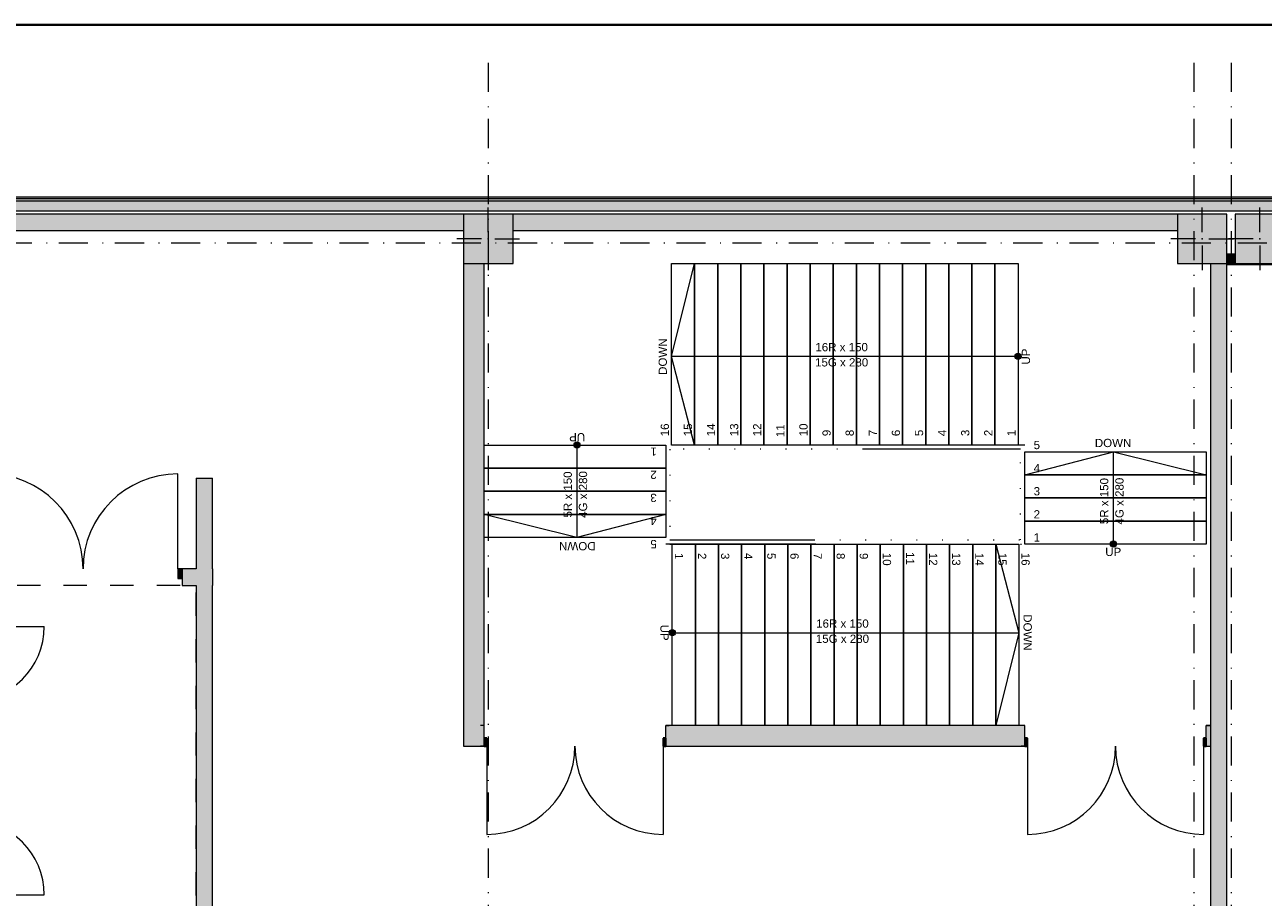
# Model space of a CAD drawing. Header units: millimetres. Extents: x 0 to 1184, y 0 to 836.
# Tile 60 of 66: x 475 to 625, y 730 to 836. Entities that reach past the tile are written whole.
import ezdxf
from ezdxf.xclip import XClip

# ---------------------------------------------------------------- set-up
doc = ezdxf.new("R2010")
doc.units = ezdxf.units.MM
doc.header["$MEASUREMENT"] = 0
doc.header["$XCLIPFRAME"] = 0
for name, pattern in [('A_dot', [3, 0, -3]), ('Штриховая', [5.644444, 2.822222, -2.822222]), ('Штрихпунктирная', [6.702778, 3.527778, -1.763889, 0, -1.411111])]:
    doc.linetypes.add(name, pattern=pattern)
for name, color, linetype in [('Конструктив - ГКЛ', 7, 'Continuous'), ('Конструктив - Колонны', 7, 'Continuous'), ('Конструктив - лестницы сущ', 7, 'Continuous'), ('Конструктив - Стены Блок 200 нов', 7, 'Continuous'), ('Конструктив - Стены Внутр сущ.', 7, 'Continuous'), ('Конструктив - Стены наружние фасад', 7, 'Continuous'), ('Элемент Модели - Зона', 7, 'Continuous'), ('Элемент Модели - Оси', 7, 'Continuous')]:
    doc.layers.add(name, color=color, linetype=linetype)
doc.styles.add('СГЕНЕРИР_СТИЛЬ_3', font='txt')

# ---------------------------------------------------------------- blocks, each defined once
blk = doc.blocks.new('Чертеж_4_4', base_point=(-278.48, 89.56))
at = {"layer": 'Конструктив - ГКЛ', "linetype": 'Continuous', "lineweight": 0, "true_color": 0x000000}
for points in [[(621.02, 808.19), (621.02, 808.06), (622.02, 808.06), (622.02, 808.19)], [(622.02, 808.06), (621.02, 808.06), (621.02, 807.06), (622.02, 807.06)], [(1026.77, 807.06), (621.02, 807.06), (621.02, 806.94), (1026.77, 806.94)]]:
    blk.add_hatch(color=18, dxfattribs=at).paths.add_polyline_path(points)
at = {"layer": 'Конструктив - Колонны', "linetype": 'Continuous', "lineweight": 0, "true_color": 0x000000}
for points in [[(528.52, 807.06), (534.52, 807.06), (534.52, 813.06), (528.52, 813.06)], [(615.02, 807.06), (621.02, 807.06), (621.02, 813.06), (615.02, 813.06)], [(622.02, 807.06), (628.02, 807.06), (628.02, 813.06), (622.02, 813.06)]]:
    blk.add_hatch(color=18, dxfattribs=at).paths.add_polyline_path(points)
at = {"layer": 'Конструктив - лестницы сущ', "linetype": 'Continuous', "lineweight": 0, "true_color": 0xffffff}
for points in [[(595.72, 795.44, 1), (595.72, 796.19, 1)], [(542.65, 785.06, 1), (541.9, 785.06, 1)], [(606.9, 773.06, 1), (607.65, 773.06, 1)], [(553.82, 762.69, 1), (553.82, 761.94, 1)]]:
    blk.add_hatch(color=7, dxfattribs=at).paths.add_polyline_path(points)
at = {"layer": 'Конструктив - Стены Внутр сущ.', "linetype": 'Continuous', "lineweight": 0, "true_color": 0x000000}
for points in [[(471.72, 813.06), (471.72, 811.06), (528.52, 811.06), (528.52, 813.06)], [(534.52, 811.06), (615.02, 811.06), (615.02, 813.06), (534.52, 813.06)], [(528.52, 751.06), (531.02, 751.06), (531.02, 807.06), (528.52, 807.06)], [(619.02, 807.06), (619.02, 722.56), (621.02, 722.56), (621.02, 807.06)], [(496.12, 781.06), (496.12, 770.06), (498.12, 770.06), (498.12, 781.06)], [(494.42, 770.06), (493.92, 770.06), (493.92, 768.91), (494.42, 768.91)], [(494.42, 770.06), (494.42, 768.06), (498.12, 768.06), (498.12, 770.06)], [(498.12, 708.05), (498.12, 768.06), (496.12, 768.06), (496.12, 708.05)], [(531.02, 751.06), (528.52, 748.56), (531.02, 748.56)], [(531.02, 751.06), (528.52, 751.06), (528.52, 748.56)], [(596.52, 751.06), (553.02, 751.06), (553.02, 748.56), (596.52, 748.56)], [(618.52, 748.56), (619.02, 748.56), (619.02, 751.06), (618.52, 751.06)], [(531.02, 748.56), (531.34, 748.56), (531.34, 749.56), (531.02, 749.56)], [(553.02, 749.56), (552.7, 749.56), (552.7, 748.56), (553.02, 748.56)], [(596.52, 748.56), (596.84, 748.56), (596.84, 749.56), (596.52, 749.56)], [(618.52, 749.56), (618.2, 749.56), (618.2, 748.56), (618.52, 748.56)]]:
    blk.add_hatch(color=18, dxfattribs=at).paths.add_polyline_path(points)
at = {"layer": 'Конструктив - Стены наружние фасад', "linetype": 'Continuous', "lineweight": 0, "true_color": 0x000000}
for points in [[(471.72, 814.96), (630.92, 814.96), (630.92, 815.11), (471.72, 815.11)], [(471.72, 814.66), (630.92, 814.66), (630.92, 814.96), (471.72, 814.96)], [(630.92, 814.66), (471.72, 814.66), (471.72, 813.46), (630.92, 813.46)]]:
    blk.add_hatch(color=18, dxfattribs=at).paths.add_polyline_path(points)
at = {"layer": 'Конструктив - ГКЛ', "color": 251, "linetype": 'Continuous', "lineweight": 20, "true_color": 0x575757}
for p, q in [((622.02, 808.06), (621.02, 808.06)), ((621.02, 807.06), (622.02, 807.06))]:
    blk.add_line(p, q, dxfattribs=at)
at = {"layer": 'Конструктив - ГКЛ', "color": 251, "linetype": 'Continuous', "lineweight": 20, "true_color": 0x575757, "flags": 128}
for points in [[(622.02, 808.19), (621.02, 808.19)], [(621.02, 806.94), (621.02, 807.06)], [(621.02, 806.94), (1026.77, 806.94)]]:
    blk.add_lwpolyline(points, dxfattribs=at)
at = {"layer": 'Конструктив - Колонны', "color": 251, "linetype": 'Continuous', "lineweight": 5, "true_color": 0x575757}
for p, q in [((531.52, 810.86), (531.52, 813.86)), ((618.02, 810.86), (618.02, 813.86)), ((625.02, 810.86), (625.02, 813.86)), ((530.72, 810.06), (527.72, 810.06)), ((531.52, 809.26), (531.52, 806.26)), ((532.32, 810.06), (535.32, 810.06)), ((617.22, 810.06), (614.22, 810.06)), ((618.02, 809.26), (618.02, 806.26)), ((618.82, 810.06), (621.82, 810.06)), ((624.22, 810.06), (621.22, 810.06)), ((625.02, 809.26), (625.02, 806.26))]:
    blk.add_line(p, q, dxfattribs=at)
at = {"layer": 'Конструктив - Колонны', "color": 251, "linetype": 'Continuous', "lineweight": 15, "true_color": 0x575757, "flags": 128}
for points in [[(528.52, 807.06), (534.52, 807.06), (534.52, 813.06), (528.52, 813.06)], [(615.02, 807.06), (621.02, 807.06), (621.02, 813.06), (615.02, 813.06)], [(622.02, 807.06), (628.02, 807.06), (628.02, 813.06), (622.02, 813.06)]]:
    blk.add_lwpolyline(points, close=True, dxfattribs=at)
at = {"layer": 'Конструктив - Колонны', "color": 251, "linetype": 'Continuous', "lineweight": 5, "true_color": 0x575757}
for p in [(531.52, 810.06), (618.02, 810.06), (625.02, 810.06)]:
    blk.add_point(p, dxfattribs=at)
at = {"layer": 'Конструктив - лестницы сущ', "color": 7, "linetype": 'A_dot', "lineweight": 15}
for p, q in [((553.02, 785.06), (553.02, 773.06)), ((576.72, 785.06), (553.02, 785.06)), ((596.52, 773.06), (596.52, 785.06)), ((553.52, 784.56), (553.52, 773.56)), ((576.95, 784.56), (553.52, 784.56)), ((596.02, 773.56), (596.02, 784.56)), ((571, 773.56), (596.02, 773.56)), ((571.22, 773.06), (596.52, 773.06))]:
    blk.add_line(p, q, dxfattribs=at)
at = {"layer": 'Конструктив - лестницы сущ', "color": 7, "linetype": 'Continuous', "lineweight": 15}
for p, q in [((596.52, 785.06), (576.72, 785.06)), ((596.02, 784.56), (576.95, 784.56)), ((571.22, 773.06), (553.02, 773.06)), ((553.52, 773.56), (571, 773.56)), ((553.52, 773.06), (571.22, 773.06))]:
    blk.add_line(p, q, dxfattribs=at)
at = {"layer": 'Конструктив - лестницы сущ', "color": 7, "linetype": 'Continuous', "lineweight": 15, "flags": 128}
for points in [[(595.72, 795.44, -1), (595.72, 796.19, -1)], [(542.65, 785.06, -1), (541.9, 785.06, -1)], [(606.9, 773.06, -1), (607.65, 773.06, -1)], [(553.82, 762.69, -1), (553.82, 761.94, -1)]]:
    blk.add_lwpolyline(points, format="xyb", close=True, dxfattribs=at)
at = {"layer": 'Конструктив - Стены Блок 200 нов', "color": 251, "linetype": 'Continuous', "lineweight": 5, "true_color": 0x575757}
for p, q in [((468.72, 763.06), (477.72, 763.06)), ((468.72, 730.57), (477.72, 730.57))]:
    blk.add_line(p, q, dxfattribs=at)
for centre, start, end in [((468.72, 763.06), 270, 0), ((468.72, 730.57), 0, 90)]:
    blk.add_arc(centre, 9, start, end, dxfattribs=at)
at = {"layer": 'Конструктив - Стены Внутр сущ.', "color": 251, "linetype": 'Continuous', "lineweight": 5, "true_color": 0x575757}
for p, q in [((493.92, 770.06), (493.92, 781.56)), ((494.42, 770.06), (493.92, 770.06)), ((493.92, 770.06), (493.92, 768.91)), ((494.42, 768.91), (494.42, 770.06)), ((493.92, 768.91), (494.42, 768.91))]:
    blk.add_line(p, q, dxfattribs=at)
at = {"layer": 'Конструктив - Стены Внутр сущ.', "color": 251, "linetype": 'Continuous', "lineweight": 20, "true_color": 0x575757}
for p, q in [((494.42, 770.06), (494.42, 768.91)), ((494.42, 770.06), (494.42, 768.91)), ((494.42, 770.06), (494.42, 768.91)), ((494.42, 768.91), (494.42, 768.06)), ((494.42, 768.91), (494.42, 768.06)), ((531.02, 751.06), (530.59, 751.06)), ((531.02, 751.06), (530.59, 751.06)), ((531.02, 751.06), (530.59, 751.06)), ((531.02, 749.56), (531.02, 751.06)), ((531.02, 749.56), (531.02, 751.06)), ((531.02, 749.56), (531.02, 751.06)), ((553.02, 751.06), (553.45, 751.06)), ((553.02, 749.56), (553.02, 751.06)), ((553.02, 749.56), (553.02, 751.06)), ((553.02, 749.56), (553.02, 751.06)), ((553.02, 751.06), (553.45, 751.06)), ((553.02, 751.06), (553.45, 751.06)), ((596.52, 751.06), (596.09, 751.06)), ((596.52, 751.06), (596.09, 751.06)), ((596.52, 751.06), (596.09, 751.06)), ((596.52, 749.56), (596.52, 751.06)), ((596.52, 749.56), (596.52, 751.06)), ((596.52, 749.56), (596.52, 751.06)), ((618.52, 751.06), (618.95, 751.06)), ((618.52, 749.56), (618.52, 751.06)), ((618.52, 749.56), (618.52, 751.06)), ((618.52, 749.56), (618.52, 751.06)), ((618.52, 751.06), (618.95, 751.06)), ((618.52, 751.06), (618.95, 751.06)), ((531.02, 748.56), (531.02, 749.56)), ((531.02, 748.56), (531.02, 749.56)), ((531.02, 748.56), (531.02, 749.56)), ((553.02, 748.56), (553.02, 749.56)), ((553.02, 748.56), (553.02, 749.56)), ((553.02, 748.56), (553.02, 749.56)), ((596.52, 748.56), (596.52, 749.56)), ((596.52, 748.56), (596.52, 749.56)), ((596.52, 748.56), (596.52, 749.56)), ((618.52, 748.56), (618.52, 749.56)), ((618.52, 748.56), (618.52, 749.56)), ((618.52, 748.56), (618.52, 749.56)), ((531.02, 748.56), (530.59, 748.56)), ((531.02, 748.56), (530.59, 748.56)), ((531.02, 748.56), (530.59, 748.56)), ((553.02, 748.56), (553.45, 748.56)), ((553.02, 748.56), (553.45, 748.56)), ((553.02, 748.56), (553.45, 748.56)), ((596.52, 748.56), (596.09, 748.56)), ((596.52, 748.56), (596.09, 748.56)), ((596.52, 748.56), (596.09, 748.56)), ((618.52, 748.56), (618.95, 748.56)), ((618.52, 748.56), (618.95, 748.56)), ((618.52, 748.56), (618.95, 748.56))]:
    blk.add_line(p, q, dxfattribs=at)
at = {"layer": 'Конструктив - Стены Внутр сущ.', "color": 251, "linetype": 'Continuous', "lineweight": 30, "true_color": 0x575757}
for p, q in [((531.34, 749.56), (531.02, 749.56)), ((531.02, 749.56), (531.02, 748.56)), ((531.34, 748.56), (531.34, 749.56)), ((553.02, 749.56), (552.7, 749.56)), ((552.7, 749.56), (552.7, 748.56)), ((553.02, 748.56), (553.02, 749.56)), ((596.84, 749.56), (596.52, 749.56)), ((596.52, 749.56), (596.52, 748.56)), ((596.84, 748.56), (596.84, 749.56)), ((618.52, 749.56), (618.2, 749.56)), ((618.2, 749.56), (618.2, 748.56)), ((618.52, 748.56), (618.52, 749.56)), ((531.02, 748.56), (531.34, 748.56)), ((552.7, 748.56), (553.02, 748.56)), ((596.52, 748.56), (596.84, 748.56)), ((618.2, 748.56), (618.52, 748.56))]:
    blk.add_line(p, q, dxfattribs=at)
at = {"layer": 'Конструктив - Стены Внутр сущ.', "color": 251, "linetype": 'Continuous', "lineweight": 15, "true_color": 0x575757}
for p, q in [((531.34, 748.56), (531.34, 737.88)), ((552.7, 748.56), (552.7, 737.88)), ((596.84, 748.56), (596.84, 737.88)), ((618.2, 748.56), (618.2, 737.88))]:
    blk.add_line(p, q, dxfattribs=at)
at = {"layer": 'Конструктив - Стены Внутр сущ.', "color": 251, "linetype": 'Continuous', "lineweight": 20, "true_color": 0x575757, "flags": 128}
for points in [[(528.52, 813.06), (471.72, 813.06)], [(615.02, 813.06), (534.52, 813.06)], [(471.72, 811.06), (528.52, 811.06)], [(534.52, 811.06), (615.02, 811.06)], [(528.52, 807.06), (528.52, 748.56)], [(531.02, 751.06), (531.02, 807.06)], [(619.02, 807.06), (619.02, 722.56)], [(621.02, 722.56), (621.02, 807.06)], [(496.12, 781.06), (496.12, 770.06)], [(496.12, 781.06), (498.12, 781.06)], [(498.12, 770.06), (498.12, 781.06)], [(496.12, 770.06), (494.42, 770.06)], [(498.12, 770.06), (498.12, 768.06)], [(494.42, 768.06), (496.12, 768.06)], [(496.12, 768.06), (496.12, 706.05)], [(498.12, 720.56), (498.12, 768.06)], [(596.52, 751.06), (553.02, 751.06)], [(619.02, 751.06), (618.52, 751.06)], [(619.02, 751.06), (619.02, 748.56)], [(528.52, 748.56), (531.02, 748.56)], [(553.02, 748.56), (596.52, 748.56)], [(618.52, 748.56), (619.02, 748.56)]]:
    blk.add_lwpolyline(points, dxfattribs=at)
at = {"layer": 'Конструктив - Стены Внутр сущ.', "color": 251, "linetype": 'Continuous', "lineweight": 5, "true_color": 0x575757}
for centre, radius, start, end in [((470.92, 770.06), 11.5, 0, 90), ((493.92, 770.06), 11.5, 90, 180), ((531.34, 748.56), 10.68, 270, 0), ((552.7, 748.56), 10.68, 180, 270), ((596.84, 748.56), 10.68, 270, 0), ((618.2, 748.56), 10.68, 180, 270)]:
    blk.add_arc(centre, radius, start, end, dxfattribs=at)
at = {"layer": 'Конструктив - Стены наружние фасад', "color": 251, "linetype": 'Continuous', "lineweight": 20, "true_color": 0x575757}
for p, q in [((471.72, 814.96), (630.92, 814.96)), ((471.72, 814.66), (630.92, 814.66))]:
    blk.add_line(p, q, dxfattribs=at)
at = {"layer": 'Конструктив - Стены наружние фасад', "color": 251, "linetype": 'Continuous', "lineweight": 20, "true_color": 0x575757, "flags": 128}
for points in [[(630.92, 815.11), (471.72, 815.11)], [(471.72, 813.46), (630.92, 813.46)]]:
    blk.add_lwpolyline(points, dxfattribs=at)
at = {"layer": 'Элемент Модели - Зона', "color": 7, "linetype": 'Continuous', "lineweight": 15}
for p, q in [((553.72, 785.06), (553.72, 807.06)), ((553.72, 807.06), (595.72, 807.06)), ((553.72, 785.06), (553.72, 807.06)), ((553.72, 807.06), (556.52, 807.06)), ((553.72, 795.81), (556.52, 807.06)), ((556.52, 785.06), (556.52, 807.06)), ((556.52, 807.06), (559.32, 807.06)), ((556.52, 807.06), (556.52, 785.06)), ((559.32, 785.06), (559.32, 807.06)), ((559.32, 807.06), (562.12, 807.06)), ((559.32, 807.06), (559.32, 785.06)), ((562.12, 785.06), (562.12, 807.06)), ((562.12, 807.06), (564.92, 807.06)), ((562.12, 807.06), (562.12, 785.06)), ((564.92, 785.06), (564.92, 807.06)), ((564.92, 807.06), (567.72, 807.06)), ((564.92, 807.06), (564.92, 785.06)), ((567.72, 785.06), (567.72, 807.06)), ((567.72, 807.06), (570.52, 807.06)), ((567.72, 807.06), (567.72, 785.06)), ((570.52, 785.06), (570.52, 807.06)), ((570.52, 807.06), (573.32, 807.06)), ((570.52, 807.06), (570.52, 785.06)), ((573.32, 785.06), (573.32, 807.06)), ((573.32, 807.06), (576.12, 807.06)), ((573.32, 807.06), (573.32, 785.06)), ((576.12, 785.06), (576.12, 807.06)), ((576.12, 807.06), (578.92, 807.06)), ((576.12, 807.06), (576.12, 785.06)), ((578.92, 785.06), (578.92, 807.06)), ((578.92, 807.06), (581.72, 807.06)), ((578.92, 807.06), (578.92, 785.06)), ((581.72, 785.06), (581.72, 807.06)), ((581.72, 807.06), (584.52, 807.06)), ((581.72, 807.06), (581.72, 785.06)), ((584.52, 785.06), (584.52, 807.06)), ((584.52, 807.06), (587.32, 807.06)), ((584.52, 807.06), (584.52, 785.06)), ((587.32, 785.06), (587.32, 807.06)), ((587.32, 807.06), (590.12, 807.06)), ((587.32, 807.06), (587.32, 785.06)), ((590.12, 785.06), (590.12, 807.06)), ((590.12, 807.06), (592.92, 807.06)), ((590.12, 807.06), (590.12, 785.06)), ((592.92, 785.06), (592.92, 807.06)), ((592.92, 807.06), (595.72, 807.06)), ((592.92, 807.06), (592.92, 785.06)), ((595.72, 807.06), (595.72, 785.06)), ((595.72, 807.06), (595.72, 785.06)), ((556.52, 795.81), (553.72, 795.81)), ((556.52, 785.06), (553.72, 795.81)), ((592.92, 795.81), (556.52, 795.81)), ((595.72, 795.81), (592.92, 795.81)), ((531.02, 785.06), (553.02, 785.06)), ((531.02, 773.86), (531.02, 785.06)), ((531.02, 785.06), (553.02, 785.06)), ((531.02, 782.26), (531.02, 785.06)), ((542.27, 785.06), (542.27, 782.26)), ((553.02, 785.06), (553.02, 773.86)), ((553.02, 785.06), (553.02, 782.26)), ((595.72, 785.06), (553.72, 785.06)), ((556.52, 785.06), (553.72, 785.06)), ((559.32, 785.06), (556.52, 785.06)), ((562.12, 785.06), (559.32, 785.06)), ((564.92, 785.06), (562.12, 785.06)), ((567.72, 785.06), (564.92, 785.06)), ((570.52, 785.06), (567.72, 785.06)), ((573.32, 785.06), (570.52, 785.06)), ((576.12, 785.06), (573.32, 785.06)), ((578.92, 785.06), (576.12, 785.06)), ((581.72, 785.06), (578.92, 785.06)), ((584.52, 785.06), (581.72, 785.06)), ((587.32, 785.06), (584.52, 785.06)), ((590.12, 785.06), (587.32, 785.06)), ((592.92, 785.06), (590.12, 785.06)), ((595.72, 785.06), (592.92, 785.06)), ((596.52, 773.06), (596.52, 784.26)), ((596.52, 784.26), (618.52, 784.26)), ((596.52, 781.46), (596.52, 784.26)), ((596.52, 784.26), (618.52, 784.26)), ((596.52, 781.46), (607.27, 784.26)), ((607.27, 781.46), (607.27, 784.26)), ((607.27, 784.26), (618.52, 781.46)), ((618.52, 784.26), (618.52, 773.06)), ((618.52, 784.26), (618.52, 781.46)), ((553.02, 782.26), (531.02, 782.26)), ((531.02, 782.26), (553.02, 782.26)), ((531.02, 779.46), (531.02, 782.26)), ((542.27, 782.26), (542.27, 776.66)), ((553.02, 782.26), (553.02, 779.46)), ((596.52, 778.66), (596.52, 781.46)), ((596.52, 781.46), (618.52, 781.46)), ((618.52, 781.46), (596.52, 781.46)), ((607.27, 775.86), (607.27, 781.46)), ((618.52, 781.46), (618.52, 778.66)), ((553.02, 779.46), (531.02, 779.46)), ((531.02, 779.46), (553.02, 779.46)), ((531.02, 776.66), (531.02, 779.46)), ((553.02, 779.46), (553.02, 776.66)), ((596.52, 775.86), (596.52, 778.66)), ((596.52, 778.66), (618.52, 778.66)), ((618.52, 778.66), (596.52, 778.66)), ((618.52, 778.66), (618.52, 775.86)), ((553.02, 776.66), (531.02, 776.66)), ((531.02, 776.66), (553.02, 776.66)), ((531.02, 773.86), (531.02, 776.66)), ((542.27, 773.86), (531.02, 776.66)), ((542.27, 776.66), (542.27, 773.86)), ((553.02, 776.66), (542.27, 773.86)), ((553.02, 776.66), (553.02, 773.86)), ((596.52, 773.06), (596.52, 775.86)), ((596.52, 775.86), (618.52, 775.86)), ((618.52, 775.86), (596.52, 775.86)), ((607.27, 773.06), (607.27, 775.86)), ((618.52, 775.86), (618.52, 773.06)), ((553.02, 773.86), (531.02, 773.86)), ((553.02, 773.86), (531.02, 773.86)), ((553.82, 751.06), (553.82, 773.06)), ((553.82, 773.06), (595.82, 773.06)), ((553.82, 751.06), (553.82, 773.06)), ((553.82, 773.06), (556.62, 773.06)), ((556.62, 773.06), (556.62, 751.06)), ((556.62, 751.06), (556.62, 773.06)), ((556.62, 773.06), (559.42, 773.06)), ((559.42, 773.06), (559.42, 751.06)), ((559.42, 751.06), (559.42, 773.06)), ((559.42, 773.06), (562.22, 773.06)), ((562.22, 773.06), (562.22, 751.06)), ((562.22, 751.06), (562.22, 773.06)), ((562.22, 773.06), (565.02, 773.06)), ((565.02, 773.06), (565.02, 751.06)), ((565.02, 751.06), (565.02, 773.06)), ((565.02, 773.06), (567.82, 773.06)), ((567.82, 773.06), (567.82, 751.06)), ((567.82, 751.06), (567.82, 773.06)), ((567.82, 773.06), (570.62, 773.06)), ((570.62, 773.06), (570.62, 751.06)), ((570.62, 751.06), (570.62, 773.06)), ((570.62, 773.06), (573.42, 773.06)), ((573.42, 773.06), (573.42, 751.06)), ((573.42, 751.06), (573.42, 773.06)), ((573.42, 773.06), (576.22, 773.06)), ((576.22, 773.06), (576.22, 751.06)), ((576.22, 751.06), (576.22, 773.06)), ((576.22, 773.06), (579.02, 773.06)), ((579.02, 773.06), (579.02, 751.06)), ((579.02, 751.06), (579.02, 773.06)), ((579.02, 773.06), (581.82, 773.06)), ((581.82, 773.06), (581.82, 751.06)), ((581.82, 751.06), (581.82, 773.06)), ((581.82, 773.06), (584.62, 773.06)), ((584.62, 773.06), (584.62, 751.06)), ((584.62, 751.06), (584.62, 773.06)), ((584.62, 773.06), (587.42, 773.06)), ((587.42, 773.06), (587.42, 751.06)), ((587.42, 751.06), (587.42, 773.06)), ((587.42, 773.06), (590.22, 773.06)), ((590.22, 773.06), (590.22, 751.06)), ((590.22, 751.06), (590.22, 773.06)), ((590.22, 773.06), (593.02, 773.06)), ((593.02, 773.06), (593.02, 751.06)), ((593.02, 751.06), (593.02, 773.06)), ((593.02, 773.06), (595.82, 773.06)), ((593.02, 773.06), (595.82, 762.31)), ((595.82, 773.06), (595.82, 751.06)), ((595.82, 773.06), (595.82, 751.06)), ((618.52, 773.06), (596.52, 773.06)), ((618.52, 773.06), (596.52, 773.06)), ((553.82, 762.31), (556.62, 762.31)), ((556.62, 762.31), (593.02, 762.31)), ((593.02, 762.31), (595.82, 762.31)), ((595.82, 762.31), (593.02, 751.06)), ((595.82, 751.06), (553.82, 751.06)), ((556.62, 751.06), (553.82, 751.06)), ((559.42, 751.06), (556.62, 751.06)), ((562.22, 751.06), (559.42, 751.06)), ((565.02, 751.06), (562.22, 751.06)), ((567.82, 751.06), (565.02, 751.06)), ((570.62, 751.06), (567.82, 751.06)), ((573.42, 751.06), (570.62, 751.06)), ((576.22, 751.06), (573.42, 751.06)), ((579.02, 751.06), (576.22, 751.06)), ((581.82, 751.06), (579.02, 751.06)), ((584.62, 751.06), (581.82, 751.06)), ((587.42, 751.06), (584.62, 751.06)), ((590.22, 751.06), (587.42, 751.06)), ((593.02, 751.06), (590.22, 751.06)), ((595.82, 751.06), (593.02, 751.06))]:
    blk.add_line(p, q, dxfattribs=at)
at = {"layer": 'Элемент Модели - Зона', "color": 7, "linetype": 'Штриховая', "lineweight": 15, "flags": 128}
blk.add_lwpolyline([(83.02, 539.14), (82.62, 539.14), (82.62, 452.76), (140.32, 452.76), (140.32, 480.98), (172.95, 513.62), (173.09, 513.47), (173.09, 513.76), (354.52, 513.76), (354.52, 513.56), (495.52, 513.56), (495.52, 513.76), (862.33, 513.76), (894.69, 481.33), (894.72, 477.98), (894.72, 452.61), (895.12, 452.61), (895.12, 432.56), (892.72, 432.56), (892.72, 446.56), (888.52, 446.56), (888.52, 450.56), (804.52, 450.56), (804.52, 446.56), (798.52, 446.56), (798.52, 450.56), (714.72, 450.56), (714.72, 359.26), (798.52, 359.26), (798.52, 366.06), (804.52, 366.06), (804.52, 354.16), (845.32, 354.16), (845.32, 363.26), (846.52, 363.26), (846.52, 301.37), (892.72, 301.37), (892.72, 352.06), (888.02, 352.06), (888.02, 367.06), (892.72, 367.06), (892.72, 417.56), (895.12, 417.56), (895.12, 291.06), (892.72, 291.06), (892.72, 298.97), (714.72, 298.97), (714.72, 236.06), (892.72, 236.06), (892.72, 266.56), (888.52, 266.56), (888.52, 272.82), (892.72, 272.82), (892.72, 276.06), (895.12, 276.06), (895.12, 272.76), (930.02, 272.76), (930.02, 461.62), (923.91, 461.62), (923.91, 539.56), (978.52, 539.56), (978.52, 542.56), (984.52, 542.56), (984.52, 539.56), (1131.77, 539.56), (1131.77, 540.56), (1122.77, 540.56), (1122.77, 564.56), (1048.52, 564.56), (1048.52, 626.36), (1026.82, 626.36), (1026.82, 632.56), (1013.35, 632.56), (984.52, 632.56), (984.52, 626.56), (978.52, 626.56), (978.52, 631.69), (969.52, 631.69), (894.52, 631.69), (894.52, 626.56), (888.52, 626.56), (888.52, 631.69), (804.52, 631.69), (804.52, 626.56), (798.52, 626.56), (798.52, 631.69), (714.52, 631.69), (714.52, 626.56), (708.52, 626.56), (708.52, 631.69), (628.02, 631.69), (628.02, 626.56), (622.02, 626.56), (621.02, 626.56), (621.02, 575.89), (496.02, 575.89), (496.02, 627.56), (496.02, 706.46), (496.12, 706.46), (496.12, 768.06), (468.72, 768.06), (468.72, 686.86), (461.17, 686.86), (461.17, 631.68), (444.52, 631.68), (444.52, 626.56), (438.52, 626.56), (438.52, 631.68), (354.52, 631.68), (354.52, 626.56), (348.52, 626.56), (348.52, 631.68), (331.77, 631.68), (331.77, 554.56), (331.77, 539.56), (264.52, 539.56), (264.52, 536.56), (258.52, 536.56), (258.52, 539.56), (174.52, 539.56), (174.52, 536.56), (168.52, 536.56), (168.52, 539.56), (89.02, 539.56), (89.02, 536.56), (83.02, 536.56)], close=True, dxfattribs=at)
at = {"layer": 'Элемент Модели - Оси', "color": 7, "linetype": 'Штрихпунктирная', "lineweight": 15}
for p, q in [((531.52, 831.39), (531.52, 166.93)), ((617.02, 831.39), (617.02, 166.93)), ((621.52, 831.39), (621.52, 166.93)), ((71.32, 809.56), (1182.02, 809.56))]:
    blk.add_line(p, q, dxfattribs=at)
at = {"color": 7, "linetype": 'Continuous', "lineweight": 15, "char_height": 1, "style": 'СГЕНЕРИР_СТИЛЬ_3'}
for s, insert, attachment_point in [('\\A1;{\\pqc;\\pt0,71;\\fArial|b0|i0|c204|p38;16R x \\fArial|b0|i0|c204|p38;150\\fArial|b0|i0|c204|p38;\\A1{\\H.66x;\\S^  ;}\\fArial|b0|i0|c204|p38;\\fArial|b0|i0|c204|p38;\\fArial|b0|i0|c204|p38;\\fArial|b0|i0|c204|p38;\\A1{\\H.66x;\\S^  ;}\\fArial|b0|i0|c204|p38;\\fArial|b0|i0|c204|p38;\\fArial|b0|i0|c204|p38;\\fArial|b0|i0|c204|p38;\\A1{\\H.66x;\\S^  ;}\\fArial|b0|i0|c204|p38;}', (574.72, 796.14), 8), ('\\A1;{\\pqc;\\pt0,71;\\fArial|b0|i0|c204|p38;15G x \\fArial|b0|i0|c204|p38;280\\fArial|b0|i0|c204|p38;\\A1{\\H.66x;\\S^  ;}\\fArial|b0|i0|c204|p38;\\fArial|b0|i0|c204|p38;\\fArial|b0|i0|c204|p38;\\fArial|b0|i0|c204|p38;\\A1{\\H.66x;\\S^  ;}\\fArial|b0|i0|c204|p38;\\fArial|b0|i0|c204|p38;\\fArial|b0|i0|c204|p38;\\fArial|b0|i0|c204|p38;\\A1{\\H.66x;\\S^  ;}\\fArial|b0|i0|c204|p38;}', (574.72, 795.59), 2), ('\\A1;{\\pqr;\\fArial|b0|i0|c204|p38;5}', (598.38, 785.06), 6), ('\\A1;{\\pqr;\\fArial|b0|i0|c204|p38;DOWN}', (609.44, 785.31), 6), ('\\A1;{\\pqr;\\fArial|b0|i0|c204|p38;4}', (598.38, 782.27), 6), ('\\A1;{\\pqr;\\fArial|b0|i0|c204|p38;3}', (598.38, 779.46), 6), ('\\A1;{\\pqr;\\fArial|b0|i0|c204|p38;2}', (598.38, 776.67), 6), ('\\A1;{\\pqr;\\fArial|b0|i0|c204|p38;1}', (598.38, 773.87), 6), ('\\A1;{\\pqr;\\fArial|b0|i0|c204|p38;UP}', (608.22, 772.11), 6), ('\\A1;{\\pqc;\\pt0,71;\\fArial|b0|i0|c204|p38;16R x \\fArial|b0|i0|c204|p38;150\\fArial|b0|i0|c204|p38;\\A1{\\H.66x;\\S^  ;}\\fArial|b0|i0|c204|p38;\\fArial|b0|i0|c204|p38;\\fArial|b0|i0|c204|p38;\\fArial|b0|i0|c204|p38;\\A1{\\H.66x;\\S^  ;}\\fArial|b0|i0|c204|p38;\\fArial|b0|i0|c204|p38;\\fArial|b0|i0|c204|p38;\\fArial|b0|i0|c204|p38;\\A1{\\H.66x;\\S^  ;}\\fArial|b0|i0|c204|p38;}', (574.82, 762.64), 8), ('\\A1;{\\pqc;\\pt0,71;\\fArial|b0|i0|c204|p38;15G x \\fArial|b0|i0|c204|p38;280\\fArial|b0|i0|c204|p38;\\A1{\\H.66x;\\S^  ;}\\fArial|b0|i0|c204|p38;\\fArial|b0|i0|c204|p38;\\fArial|b0|i0|c204|p38;\\fArial|b0|i0|c204|p38;\\A1{\\H.66x;\\S^  ;}\\fArial|b0|i0|c204|p38;\\fArial|b0|i0|c204|p38;\\fArial|b0|i0|c204|p38;\\fArial|b0|i0|c204|p38;\\A1{\\H.66x;\\S^  ;}\\fArial|b0|i0|c204|p38;}', (574.82, 762.09), 2)]:
    blk.add_mtext(s, dxfattribs=dict(at, insert=insert, attachment_point=attachment_point))
for s, insert, attachment_point, rotation in [('\\A1;{\\pqr;\\fArial|b0|i0|c204|p38;DOWN}', (552.67, 797.99), 6, 90), ('\\A1;{\\pqr;\\fArial|b0|i0|c204|p38;UP}', (596.67, 796.76), 6, 90), ('\\A1;{\\pqr;\\fArial|b0|i0|c204|p38;UP}', (541.32, 786.02), 6, 180), ('\\A1;{\\pqr;\\fArial|b0|i0|c204|p38;16}', (552.92, 787.68), 6, 90), ('\\A1;{\\pqr;\\fArial|b0|i0|c204|p38;15}', (555.72, 787.68), 6, 90), ('\\A1;{\\pqr;\\fArial|b0|i0|c204|p38;14}', (558.51, 787.68), 6, 90), ('\\A1;{\\pqr;\\fArial|b0|i0|c204|p38;13}', (561.32, 787.68), 6, 90), ('\\A1;{\\pqr;\\fArial|b0|i0|c204|p38;12}', (564.11, 787.68), 6, 90), ('\\A1;{\\pqr;\\fArial|b0|i0|c204|p38;11}', (566.91, 787.58), 6, 90), ('\\A1;{\\pqr;\\fArial|b0|i0|c204|p38;10}', (569.72, 787.68), 6, 90), ('\\A1;{\\pqr;\\fArial|b0|i0|c204|p38;9}', (572.52, 786.92), 6, 90), ('\\A1;{\\pqr;\\fArial|b0|i0|c204|p38;8}', (575.32, 786.92), 6, 90), ('\\A1;{\\pqr;\\fArial|b0|i0|c204|p38;7}', (578.11, 786.92), 6, 90), ('\\A1;{\\pqr;\\fArial|b0|i0|c204|p38;6}', (580.92, 786.92), 6, 90), ('\\A1;{\\pqr;\\fArial|b0|i0|c204|p38;5}', (583.72, 786.92), 6, 90), ('\\A1;{\\pqr;\\fArial|b0|i0|c204|p38;4}', (586.51, 786.92), 6, 90), ('\\A1;{\\pqr;\\fArial|b0|i0|c204|p38;3}', (589.32, 786.92), 6, 90), ('\\A1;{\\pqr;\\fArial|b0|i0|c204|p38;2}', (592.11, 786.92), 6, 90), ('\\A1;{\\pqr;\\fArial|b0|i0|c204|p38;1}', (594.91, 786.92), 6, 90), ('\\A1;{\\pqc;\\pt0,71;\\fArial|b0|i0|c204|p38;5R x \\fArial|b0|i0|c204|p38;150\\fArial|b0|i0|c204|p38;\\A1{\\H.66x;\\S^  ;}\\fArial|b0|i0|c204|p38;\\fArial|b0|i0|c204|p38;\\fArial|b0|i0|c204|p38;\\fArial|b0|i0|c204|p38;\\A1{\\H.66x;\\S^  ;}\\fArial|b0|i0|c204|p38;\\fArial|b0|i0|c204|p38;\\fArial|b0|i0|c204|p38;\\fArial|b0|i0|c204|p38;\\A1{\\H.66x;\\S^  ;}\\fArial|b0|i0|c204|p38;}', (541.94, 779.46), 8, 90), ('\\A1;{\\pqc;\\pt0,71;\\fArial|b0|i0|c204|p38;4G x \\fArial|b0|i0|c204|p38;280\\fArial|b0|i0|c204|p38;\\A1{\\H.66x;\\S^  ;}\\fArial|b0|i0|c204|p38;\\fArial|b0|i0|c204|p38;\\fArial|b0|i0|c204|p38;\\fArial|b0|i0|c204|p38;\\A1{\\H.66x;\\S^  ;}\\fArial|b0|i0|c204|p38;\\fArial|b0|i0|c204|p38;\\fArial|b0|i0|c204|p38;\\fArial|b0|i0|c204|p38;\\A1{\\H.66x;\\S^  ;}\\fArial|b0|i0|c204|p38;}', (542.5, 779.46), 2, 90), ('\\A1;{\\pqr;\\fArial|b0|i0|c204|p38;1}', (551.16, 784.26), 6, 180), ('\\A1;{\\pqr;\\fArial|b0|i0|c204|p38;2}', (551.16, 781.46), 6, 180), ('\\A1;{\\pqc;\\pt0,71;\\fArial|b0|i0|c204|p38;5R x \\fArial|b0|i0|c204|p38;150\\fArial|b0|i0|c204|p38;\\A1{\\H.66x;\\S^  ;}\\fArial|b0|i0|c204|p38;\\fArial|b0|i0|c204|p38;\\fArial|b0|i0|c204|p38;\\fArial|b0|i0|c204|p38;\\A1{\\H.66x;\\S^  ;}\\fArial|b0|i0|c204|p38;\\fArial|b0|i0|c204|p38;\\fArial|b0|i0|c204|p38;\\fArial|b0|i0|c204|p38;\\A1{\\H.66x;\\S^  ;}\\fArial|b0|i0|c204|p38;}', (606.94, 778.66), 8, 90), ('\\A1;{\\pqc;\\pt0,71;\\fArial|b0|i0|c204|p38;4G x \\fArial|b0|i0|c204|p38;280\\fArial|b0|i0|c204|p38;\\A1{\\H.66x;\\S^  ;}\\fArial|b0|i0|c204|p38;\\fArial|b0|i0|c204|p38;\\fArial|b0|i0|c204|p38;\\fArial|b0|i0|c204|p38;\\A1{\\H.66x;\\S^  ;}\\fArial|b0|i0|c204|p38;\\fArial|b0|i0|c204|p38;\\fArial|b0|i0|c204|p38;\\fArial|b0|i0|c204|p38;\\A1{\\H.66x;\\S^  ;}\\fArial|b0|i0|c204|p38;}', (607.5, 778.66), 2, 90), ('\\A1;{\\pqr;\\fArial|b0|i0|c204|p38;3}', (551.16, 778.67), 6, 180), ('\\A1;{\\pqr;\\fArial|b0|i0|c204|p38;4}', (551.16, 775.86), 6, 180), ('\\A1;{\\pqr;\\fArial|b0|i0|c204|p38;DOWN}', (540.1, 772.82), 6, 180), ('\\A1;{\\pqr;\\fArial|b0|i0|c204|p38;5}', (551.16, 773.07), 6, 180), ('\\A1;{\\pqr;\\fArial|b0|i0|c204|p38;1}', (554.63, 771.21), 6, 270), ('\\A1;{\\pqr;\\fArial|b0|i0|c204|p38;2}', (557.43, 771.21), 6, 270), ('\\A1;{\\pqr;\\fArial|b0|i0|c204|p38;3}', (560.22, 771.21), 6, 270), ('\\A1;{\\pqr;\\fArial|b0|i0|c204|p38;4}', (563.03, 771.21), 6, 270), ('\\A1;{\\pqr;\\fArial|b0|i0|c204|p38;5}', (565.82, 771.21), 6, 270), ('\\A1;{\\pqr;\\fArial|b0|i0|c204|p38;6}', (568.62, 771.21), 6, 270), ('\\A1;{\\pqr;\\fArial|b0|i0|c204|p38;7}', (571.43, 771.21), 6, 270), ('\\A1;{\\pqr;\\fArial|b0|i0|c204|p38;8}', (574.22, 771.21), 6, 270), ('\\A1;{\\pqr;\\fArial|b0|i0|c204|p38;9}', (577.02, 771.21), 6, 270), ('\\A1;{\\pqr;\\fArial|b0|i0|c204|p38;10}', (579.82, 770.45), 6, 270), ('\\A1;{\\pqr;\\fArial|b0|i0|c204|p38;11}', (582.63, 770.55), 6, 270), ('\\A1;{\\pqr;\\fArial|b0|i0|c204|p38;12}', (585.43, 770.45), 6, 270), ('\\A1;{\\pqr;\\fArial|b0|i0|c204|p38;13}', (588.22, 770.45), 6, 270), ('\\A1;{\\pqr;\\fArial|b0|i0|c204|p38;14}', (591.03, 770.45), 6, 270), ('\\A1;{\\pqr;\\fArial|b0|i0|c204|p38;15}', (593.82, 770.45), 6, 270), ('\\A1;{\\pqr;\\fArial|b0|i0|c204|p38;16}', (596.62, 770.45), 6, 270), ('\\A1;{\\pqr;\\fArial|b0|i0|c204|p38;DOWN}', (596.87, 760.14), 6, 270), ('\\A1;{\\pqr;\\fArial|b0|i0|c204|p38;UP}', (552.87, 761.36), 6, 270)]:
    blk.add_mtext(s, dxfattribs=dict(at, insert=insert, attachment_point=attachment_point, rotation=rotation))

msp = doc.modelspace()

# ---------------------------------------------------------------- linework, layer by layer
at = {"color": 7, "linetype": 'Continuous', "lineweight": 40}
msp.add_line((1184, 836), (20, 836), dxfattribs=at)

# ---------------------------------------------------------------- block references
at = {"color": 161, "linetype": 'Continuous', "lineweight": 40, "true_color": 0x83aefe}
ref = msp.add_blockref('Чертеж_4_4', (-278.48, 89.56), dxfattribs=at)
XClip(ref).set_block_clipping_path([(71.3162990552, 166.9277917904), (1182.0208577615, 831.3911731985)])

doc.saveas('drawing.dxf')
